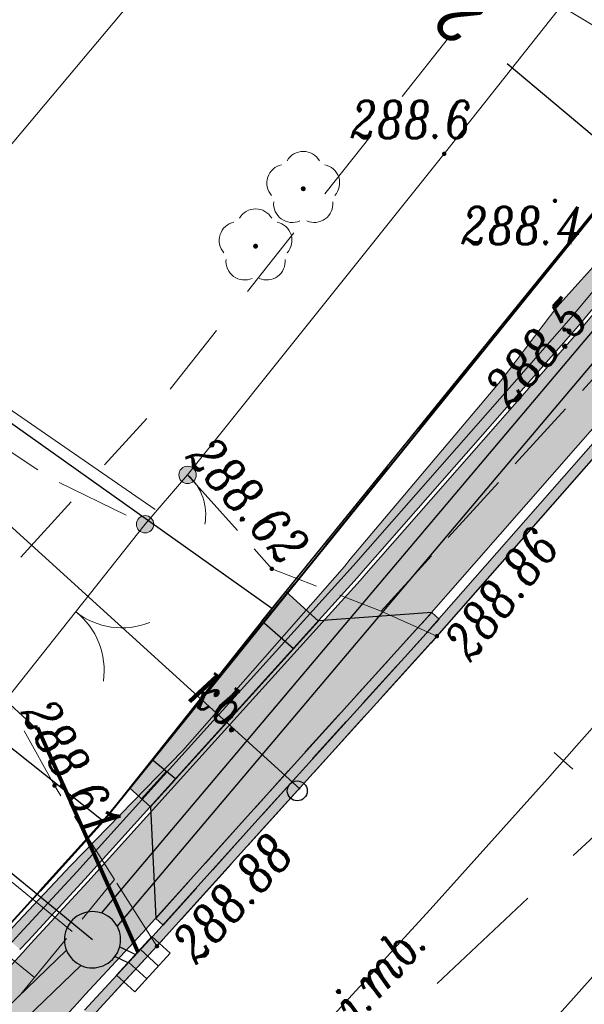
# Model space of a CAD drawing. Header units: metres. Extents: x -1 to 7476305, y 0 to 5497191.
# Tile 59 of 115: x 7475135 to 7475147, y 5496854 to 5496873. Entities that reach past the tile are written whole.
import ezdxf

# ---------------------------------------------------------------- set-up
doc = ezdxf.new("R2010")
doc.units = ezdxf.units.M
for name, pattern in [('420-500', [1.5, 1, -0.5]), ('EGBO02-500', [2.5, 1.5, -1]), ('HIDDEN', [0.375, 0.25, -0.125]), ('Krawedz', [0.75, 0.5, -0.25]), ('KTJZ01-500', [2, 1.5, -0.5])]:
    doc.linetypes.add(name, pattern=pattern)
for name, color, linetype, lineweight, true_color in [('BUBZ01_1', 7, 'Continuous', 5, 0x0a0909), ('EGBD03', 7, 'Continuous', 5, 0x0a0909), ('EGBO02', 7, 'Continuous', 5, 0x0a0909), ('KTJZ01', 7, 'Continuous', 5, 0x0a0909), ('KTKR01', 7, 'Continuous', 5, 0x0a0909), ('KTOK05_01', 7, 'Continuous', 5, 0x0a0909), ('OBOP02_01', 7, 'Continuous', 5, 0x0a0909), ('RTPW01', 7, 'Continuous', 5, 0x0a0909), ('RTPW02', 7, 'Continuous', 5, 0x0a0909), ('suepnn', 7, 'Continuous', 5, 0x0a0909), ('SUPK_01', 7, 'Continuous', 5, 0x0a0909), ('SZOPO_905', 7, 'Continuous', 5, 0x0a0909), ('SZOPO_905_P', 7, 'Continuous', 5, 0x0a0909)]:
    doc.layers.add(name, color=color, linetype=linetype, lineweight=lineweight, true_color=true_color)
for name, color, linetype in [('C-DROGI-KORYTARZE', 7, 'Continuous'), ('C-DROGI-PRZEKROJE', 7, 'Continuous'), ('C-DROGI-SYTUACJA', 7, 'Continuous'), ('C-DROGI-SYTUACJA-ETYKIETY', 7, 'Continuous'), ('C-SIECI-RURY', 150, 'Continuous'), ('C-SIECI-STRUKTURY', 150, 'Continuous'), ('C-SIECI-STRUKTURY-ETYKIETY', 154, 'Continuous'), ('D_ naprawakonstrukcji', 7, 'Continuous'), ('D_Granice pasa drogowego', 30, '420-500'), ('D_Grupa punktów', 7, 'Continuous'), ('D_Krawężnik zaniżony', 1, '420-500'), ('D_Linia charakterystyczna', 10, 'Continuous'), ('D_Zjazdy', 5, 'Continuous')]:
    doc.layers.add(name, color=color, linetype=linetype)
doc.layers.add('D_Pobocza zjazdu z kostki', color=7, linetype='Continuous', true_color=0xba9982)
doc.layers.add('D_Zjazdy za chodnikiem z kostki', color=7, linetype='Continuous', true_color=0xfb9dd4)
for name, color, linetype, lineweight in [('S-1_proj_obnizenia', 7, 'Krawedz', 30), ('S-1_proj_obrzeze', 11, 'Continuous', 30), ('S-5_opis_poprzeczka', 7, 'Continuous', 25)]:
    doc.layers.add(name, color=color, linetype=linetype, lineweight=lineweight)
doc.styles.add('! rom po 1.8mm', font='calibri.ttf', dxfattribs={"height": 0.9})
doc.styles.add('romans_pochyl', font='calibri.ttf', dxfattribs={"height": 0.75})
doc.styles.add('Style-ITALIC_1250', font='ITALIC_1250.shx')
doc.linetypes.add('KTOK05_01-500', pattern='A,3.75,[13,dgnlstyle-rozp_2015.shx,S=0.002778,R=0,X=0,Y=0],3.75', length=7.5)
doc.dimstyles.new('! 500', dxfattribs={"dimscale": 5, "dimtxt": 0.9, "dimasz": 0.18, "dimexe": 0.08, "dimexo": 0.04, "dimgap": 0.07, "dimtad": 1, "dimzin": 1, "dimtxsty": '! rom po 1.8mm', "dimcen": 0.09, "dimclrd": 256, "dimclre": 256, "dimclrt": 256, "dimazin": 1, "dimtfac": 1, "dimtix": 1, "dimtmove": 1, "dimatfit": 1, "dimfxl": 0.2, "dimlwd": -1, "dimlwe": -1, "dimarcsym": 0})

# ---------------------------------------------------------------- blocks, each defined once
blk = doc.blocks.new('A$C3d0535fb')
at = {"lineweight": 30, "true_color": 0xffffff, "transparency": 33554687}
h = blk.add_hatch(color=7, dxfattribs=at)
h.dxf.hatch_style = 1
h.paths.add_polyline_path([(7475138.205, 5496855.401), (7475138.354, 5496855.267), (7475141.369, 5496858.629), (7475143.901, 5496861.416), (7475143.753, 5496861.551), (7475141.22, 5496858.763)])
at = {"layer": 'D_Pobocza zjazdu z kostki', "lineweight": 30, "transparency": 33554687}
h = blk.add_hatch(color=256, dxfattribs=at)
h.dxf.hatch_style = 1
h.paths.add_polyline_path([(7475140.339, 5496861.378), (7475140.488, 5496861.247), (7475140.971, 5496860.821), (7475141.474, 5496861.378), (7475140.816, 5496861.973)])
h.paths.add_polyline_path([(7475138.134, 5496858.597), (7475137.68, 5496858.027), (7475138.102, 5496857.644), (7475138.612, 5496858.209)])
at = {"layer": 'D_Zjazdy', "lineweight": 30, "true_color": 0xed1f24, "transparency": 33554687}
h = blk.add_hatch(color=240, dxfattribs=at)
h.dxf.hatch_style = 1
h.paths.add_polyline_path([(7475143.743, 5496861.551), (7475141.474, 5496861.378), (7475138.102, 5496857.644), (7475138.205, 5496855.401)])
at = {"layer": 'D_Zjazdy za chodnikiem z kostki', "lineweight": 30, "transparency": 33554687}
h = blk.add_hatch(color=256, dxfattribs=at)
h.dxf.hatch_style = 1
h.paths.add_polyline_path([(7475140.971, 5496860.821), (7475140.339, 5496861.378), (7475138.134, 5496858.597), (7475138.612, 5496858.209)])
at = {"color": 7, "lineweight": 30, "true_color": 0xffffff, "elevation": 289.144, "flags": 128}
for points in [[(7475143.753, 5496861.551), (7475143.901, 5496861.416)], [(7475138.205, 5496855.401), (7475138.354, 5496855.267)]]:
    blk.add_lwpolyline(points, dxfattribs=at)
at = {"layer": 'D_Krawężnik zaniżony', "lineweight": 30, "elevation": 578.714, "flags": 128}
for points in [[(7475138.205, 5496855.401), (7475141.22, 5496858.763), (7475143.753, 5496861.551)], [(7475138.354, 5496855.267), (7475141.369, 5496858.629), (7475143.901, 5496861.416)]]:
    blk.add_lwpolyline(points, dxfattribs=at)
at = {"layer": 'D_Pobocza zjazdu z kostki', "lineweight": 30, "flags": 128}
for points, elevation in [([(7475140.339, 5496861.378), (7475140.816, 5496861.973), (7475141.474, 5496861.378), (7475140.971, 5496860.821)], 289.157), ([(7475138.135, 5496858.598), (7475137.68, 5496858.027), (7475138.102, 5496857.644), (7475138.59, 5496858.185)], 289.143), ([(7475138.423, 5496858.365), (7475137.919, 5496857.81)], 289.143)]:
    blk.add_lwpolyline(points, dxfattribs=dict(at, elevation=elevation))
at = {"layer": 'D_Zjazdy', "color": 18, "lineweight": 30, "true_color": 0x000000, "flags": 128}
for points, elevation in [([(7475143.753, 5496861.551), (7475141.476, 5496861.381), (7475140.971, 5496860.821), (7475140.339, 5496861.378), (7475138.134, 5496858.597), (7475138.612, 5496858.209), (7475138.102, 5496857.644), (7475138.205, 5496855.401)], 289.144), ([(7475138.612, 5496858.209), (7475140.971, 5496860.821)], 289.167)]:
    blk.add_lwpolyline(points, dxfattribs=dict(at, elevation=elevation))
blk = doc.blocks.new('905P')
at = {"layer": 'SZOPO_905_P', "color": 18, "linetype": 'Continuous', "lineweight": 13, "true_color": 0x0a0909}
blk.add_arc((1.05, 0), 1.05, 120, 180, dxfattribs=at)
blk = doc.blocks.new('905')
at = {"layer": 'SZOPO_905', "color": 18, "linetype": 'Continuous', "lineweight": 13, "true_color": 0x0a0909}
for centre, start, end in [((-1.5, 0), 0, 60), ((1.5, 0), 120, 180)]:
    blk.add_arc(centre, 1.5, start, end, dxfattribs=at)
blk = doc.blocks.new('RTPW02')
at = {"layer": 'RTPW02', "linetype": 'Continuous', "lineweight": 13, "true_color": 0x0a0909}
h = blk.add_hatch(color=18, dxfattribs=at)
edge = h.paths.add_edge_path()
edge.add_arc((0, 0), 0.045, 0, 360)
blk = doc.blocks.new('RTPW01')
at = {"layer": 'RTPW01', "linetype": 'Continuous', "lineweight": 13, "true_color": 0x0a0909}
h = blk.add_hatch(color=18, dxfattribs=at)
edge = h.paths.add_edge_path()
edge.add_arc((0, 0), 0.045, 0, 360)
blk = doc.blocks.new('MDCP_klauzula')
at = {"layer": 'KTOK05_01', "linetype": 'Continuous', "lineweight": 18}
h = blk.add_hatch(color=252, dxfattribs=at)
edge = h.paths.add_edge_path()
edge.add_arc((7475138.844, 5496864.315), 0.175, 0, 360)
h = blk.add_hatch(color=252, dxfattribs=at)
edge = h.paths.add_edge_path()
edge.add_arc((7475137.991, 5496863.323), 0.175, 0, 360)
h = blk.add_hatch(color=252, dxfattribs=at)
edge = h.paths.add_edge_path()
edge.add_arc((7475137.991, 5496863.323), 0.175, 0, 360)
at = {"layer": 'OBOP02_01', "linetype": 'Continuous', "lineweight": 13}
h = blk.add_hatch(color=252, dxfattribs=at)
edge = h.paths.add_edge_path()
edge.add_arc((7475141.169, 5496870.063), 0.05, 0, 360)
h = blk.add_hatch(color=252, dxfattribs=at)
edge = h.paths.add_edge_path()
edge.add_arc((7475140.211, 5496868.909), 0.05, 0, 360)
at = {"layer": 'BUBZ01_1', "color": 252, "linetype": 'Continuous', "lineweight": 18}
for p, q in [((7475134.77, 5496856.578), (7475136.526, 5496855.143)), ((7475134.845, 5496854.97), (7475135.768, 5496854.215))]:
    blk.add_line(p, q, dxfattribs=at)
at = {"layer": 'EGBD03', "color": 96, "linetype": 'Continuous', "lineweight": 30, "flags": 128}
for points in [[(7475161.354, 5496887.311), (7475140.54, 5496861.631), (7475114.025, 5496880.463)], [(7475140.54, 5496861.631), (7475137.148, 5496857.357), (7475111.072, 5496878.095)], [(7475137.148, 5496857.357), (7475126.377, 5496845.473), (7475108.201, 5496829.327), (7475077.978, 5496850.544)]]:
    blk.add_lwpolyline(points, dxfattribs=at)
at = {"layer": 'EGBO02', "color": 252, "linetype": 'EGBO02-500', "lineweight": 18, "flags": 128}
for points in [[(7475297.538, 5497103.825), (7475279.855, 5497088.323), (7475266.998, 5497076.027), (7475254.649, 5497064.001), (7475244.334, 5497052.497), (7475235.016, 5497036.119), (7475229.48, 5497025.04), (7475224.511, 5497014.388), (7475213.924, 5496993.12), (7475205.301, 5496976.039), (7475191.153, 5496949.431), (7475170.683, 5496910.712), (7475164.472, 5496899.278), (7475155.778, 5496887.844), (7475138.024, 5496865.445)], [(7474912.596, 5496658.952), (7474940.276, 5496686.459), (7474968.571, 5496715.765), (7474999.422, 5496746.255), (7475028.237, 5496772.674), (7475043.438, 5496787.327), (7475072.159, 5496810.289), (7475094.114, 5496826.623), (7475118.388, 5496845.324), (7475126.952, 5496853.278), (7475138.024, 5496865.445)]]:
    blk.add_lwpolyline(points, dxfattribs=at)
at = {"layer": 'KTJZ01', "color": 252, "linetype": 'KTJZ01-500', "lineweight": 18}
for p, q in [((7475142.736, 5496861.578), (7475143.855, 5496861.074)), ((7475138.23, 5496854.845), (7475137.379, 5496856.186))]:
    blk.add_line(p, q, dxfattribs=at)
at = {"layer": 'KTJZ01', "color": 252, "linetype": 'KTJZ01-500', "lineweight": 18, "flags": 128}
for points in [[(7474940.948, 5496678.227), (7474942.744, 5496679.768), (7474947.468, 5496684.472), (7474951.738, 5496688.783), (7474958.027, 5496695.193), (7474962.097, 5496699.235), (7474965.673, 5496702.794), (7474969.754, 5496707.034), (7474981.843, 5496719.552), (7474986.871, 5496724.456), (7474990.284, 5496728.016), (7474993.046, 5496730.57), (7474995.803, 5496733.399), (7474999.755, 5496737.308), (7475005.043, 5496742.399), (7475009.082, 5496746.263), (7475016.386, 5496752.922), (7475018.661, 5496754.834), (7475020.089, 5496756.127), (7475022.831, 5496758.571), (7475025.815, 5496761.182), (7475031.927, 5496766.616), (7475037.923, 5496771.877), (7475045.276, 5496778.075), (7475048.776, 5496780.871), (7475053.275, 5496784.409), (7475057.865, 5496787.982), (7475065.68, 5496793.821), (7475071.675, 5496798.251), (7475080.197, 5496804.617), (7475085.951, 5496808.863), (7475092.068, 5496813.415), (7475094.463, 5496815.318), (7475099.029, 5496818.877), (7475104.515, 5496823.229), (7475105.014, 5496823.868), (7475110.261, 5496828.106), (7475116.671, 5496833.487), (7475121.299, 5496837.758), (7475127.388, 5496843.57), (7475133.626, 5496849.85), (7475138.23, 5496854.845), (7475143.855, 5496861.074), (7475148.205, 5496866.026), (7475154.747, 5496873.863), (7475160.368, 5496880.935), (7475164.02, 5496885.897), (7475167.465, 5496890.774), (7475169.395, 5496893.556), (7475177.645, 5496905.781), (7475183.716, 5496915.79), (7475187.356, 5496922.37), (7475191.312, 5496929.431), (7475194.505, 5496935.684), (7475198.366, 5496943.242), (7475201.584, 5496949.716), (7475204.91, 5496956.567), (7475209.898, 5496967.043), (7475214.268, 5496976.102), (7475219.085, 5496986.161), (7475221.068, 5496990.37), (7475223.563, 5496995.716), (7475227.167, 5497003.081), (7475229.52, 5497008.043), (7475233.202, 5497015.17), (7475236.644, 5497022.005), (7475242.538, 5497033.041), (7475245.538, 5497037.898), (7475247.914, 5497042.007), (7475248.707, 5497043.191), (7475252.159, 5497048.588), (7475253.518, 5497050.557), (7475256.496, 5497054.779), (7475262.407, 5497062.145), (7475264.477, 5497064.71), (7475272.511, 5497072.714), (7475276.959, 5497077.087), (7475283.019, 5497082.422), (7475288.616, 5497087.275), (7475294.096, 5497092.097)], [(7475112.933, 5496879.64), (7475136.073, 5496864.258), (7475137.991, 5496863.323)], [(7475142.736, 5496861.578), (7475147.383, 5496866.675), (7475153.895, 5496875.015)], [(7475138.844, 5496864.315), (7475140.537, 5496862.428), (7475142.736, 5496861.578)], [(7475137.379, 5496856.186), (7475136.171, 5496858.072), (7475135.208, 5496859.808)], [(7475109.572, 5496828.894), (7475115.718, 5496834.272), (7475120.762, 5496838.653), (7475126.415, 5496844.26), (7475132.972, 5496850.795), (7475137.379, 5496856.186)]]:
    blk.add_lwpolyline(points, dxfattribs=at)
at = {"layer": 'KTKR01', "color": 252, "linetype": 'Continuous', "lineweight": 18, "flags": 128}
blk.add_lwpolyline([(7475101.86, 5496811.91), (7475106.85, 5496815.81), (7475111.5, 5496819.66), (7475114.76, 5496822.5), (7475119.79, 5496827.02), (7475122.76, 5496829.69), (7475126.43, 5496833.14), (7475131.48, 5496838.01), (7475137.18, 5496843.68), (7475137.89, 5496844.4), (7475141.35, 5496848.02), (7475142.03, 5496848.8), (7475144.07, 5496850.97), (7475147.78, 5496855.12), (7475153.39, 5496861.5), (7475159.21, 5496868.39), (7475159.46, 5496868.65), (7475160, 5496869.1), (7475160.7, 5496869.53), (7475161.53, 5496869.84), (7475162.6, 5496870.07), (7475163.7, 5496870.11)], dxfattribs=at)
at = {"layer": 'KTOK05_01', "color": 252, "linetype": 'KTOK05_01-500', "lineweight": 18}
blk.add_line((7475138.195, 5496863.616), (7475119.345, 5496876.631), dxfattribs=at)
at = {"layer": 'KTOK05_01', "color": 252, "linetype": 'Continuous', "lineweight": 18}
for p, q in [((7475137.991, 5496863.323), (7475138.844, 5496864.315)), ((7475135.208, 5496859.808), (7475137.991, 5496863.323))]:
    blk.add_line(p, q, dxfattribs=at)
at = {"layer": 'KTOK05_01', "color": 252, "linetype": 'KTOK05_01-500', "lineweight": 18, "flags": 128}
blk.add_lwpolyline([(7475149.77, 5496878.05), (7475144.003, 5496870.766), (7475138.844, 5496864.315)], dxfattribs=at)
at = {"layer": 'KTOK05_01', "color": 252, "linetype": 'Continuous', "lineweight": 18}
for centre in [(7475138.844, 5496864.315), (7475137.991, 5496863.323), (7475137.991, 5496863.323)]:
    blk.add_circle(centre, 0.175, dxfattribs=at)
at = {"layer": 'OBOP02_01', "color": 252, "linetype": 'Continuous', "lineweight": 13}
for centre, start, end in [((7475141.169, 5496870.438), 30.1471, 149.8529), ((7475140.813, 5496870.179), 102.1471, 221.8529), ((7475141.526, 5496870.179), 318.1471, 77.8529), ((7475140.949, 5496869.76), 174.1472, 293.8529), ((7475141.39, 5496869.76), 246.1471, 5.8529), ((7475140.211, 5496869.284), 30.1471, 149.8529), ((7475139.855, 5496869.025), 102.1471, 221.8529), ((7475140.568, 5496869.025), 318.1471, 77.8529), ((7475139.991, 5496868.605), 174.1472, 293.8529), ((7475140.432, 5496868.605), 246.1471, 5.8529)]:
    blk.add_arc(centre, 0.375, start, end, dxfattribs=at)
at = {"layer": 'suepnn', "color": 1, "linetype": 'Continuous', "lineweight": 13, "true_color": 0xfa0000, "flags": 128}
blk.add_lwpolyline([(7475150.132, 5496888.614), (7475120.569, 5496853.412), (7475104.149, 5496834.137), (7475077.663, 5496851.293)], dxfattribs=at)
at = {"layer": 'SUPK_01', "color": 36, "linetype": 'Continuous', "lineweight": 13, "true_color": 0x803300}
blk.add_line((7475163.215, 5496863.531), (7475141.925, 5496876.409), dxfattribs=at)
at = {"layer": 'RTPW01', "color": 252, "linetype": 'Continuous', "lineweight": 18}
for p in [(7475144.003, 5496870.766), (7475146.228, 5496869.82), (7475146.418, 5496867.234)]:
    blk.add_blockref('RTPW01', p, dxfattribs=at)
at = {"layer": 'RTPW02', "color": 252, "linetype": 'Continuous', "lineweight": 18}
for p in [(7475140.537, 5496862.428), (7475143.855, 5496861.074), (7475143.855, 5496861.074), (7475136.171, 5496858.072), (7475138.23, 5496854.845)]:
    blk.add_blockref('RTPW02', p, dxfattribs=at)
at = {"layer": 'SZOPO_905', "color": 252, "linetype": 'Continuous', "lineweight": 18, "rotation": 231.6295921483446}
blk.add_blockref('905', (7475136.599, 5496861.566), dxfattribs=at)
at = {"layer": 'SZOPO_905_P', "color": 252, "linetype": 'Continuous', "lineweight": 18, "rotation": 229.3084534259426}
blk.add_blockref('905P', (7475138.844, 5496864.315), dxfattribs=at)
at = {"layer": 'KTJZ01', "color": 252, "linetype": 'Continuous', "lineweight": 18, "style": 'Style-ITALIC_1250', "width": 0.8}
blk.add_text('kb.', height=0.75, rotation=324.0494, dxfattribs=at).set_placement((7475138.835, 5496859.802))
at = {"layer": 'KTKR01', "color": 252, "linetype": 'Continuous', "lineweight": 18, "style": 'Style-ITALIC_1250', "width": 0.8}
blk.add_text('j.mb.', height=0.75, rotation=48.2041, dxfattribs=at).set_placement((7475142.238, 5496853.271))
at = {"layer": 'RTPW01', "color": 252, "linetype": 'Continuous', "lineweight": 18, "style": 'Style-ITALIC_1250', "width": 0.8}
for s, p in [('288.6', (7475142.118, 5496871.082)), ('288.4', (7475144.342, 5496868.948))]:
    blk.add_text(s, height=0.75, dxfattribs=at).set_placement(p)
blk.add_text('288.5', height=0.75, rotation=47.5876, dxfattribs=at).set_placement((7475145.304, 5496865.623))
at = {"layer": 'RTPW02', "color": 252, "linetype": 'Continuous', "lineweight": 18, "style": 'Style-ITALIC_1250', "width": 0.8}
for s, rotation, p in [('288.62', 311.8982, (7475138.788, 5496864.667)), ('288.86', 52.0167, (7475144.529, 5496860.531)), ('288.61', 299.0182, (7475135.479, 5496859.548)), ('288.88', 47.9169, (7475139.022, 5496854.458))]:
    blk.add_text(s, height=0.75, rotation=rotation, dxfattribs=at).set_placement(p)
blk = doc.blocks.new('okrag')
at = {"color": 0}
blk.add_circle((0, 0), 0.5, dxfattribs=at)
blk = doc.blocks.new('*U227', base_point=(7475141.049, 5496857.967))
at = {"lineweight": -2, "xscale": 0.4, "yscale": 0.4, "zscale": 0.4}
blk.add_blockref('okrag', (7475141.049, 5496857.967), dxfattribs=at)
blk = doc.blocks.new('AeccTickLine')
at = {"color": 0, "linetype": 'ByBlock', "lineweight": -2}
blk.add_line((0, 1), (0, -1), dxfattribs=at)
blk = doc.blocks.new('kratka')
at = {"color": 0}
for p, q in [((-0.35, 0.5), (-0.35, -0.5)), ((0.35, -0.5), (0.35, 0.5))]:
    blk.add_line(p, q, dxfattribs=at)
blk.add_lwpolyline([(-1.05, -0.5), (1.05, -0.5), (1.05, 0.5), (-1.05, 0.5)], close=True, dxfattribs=at)

msp = doc.modelspace()

# ---------------------------------------------------------------- linework, layer by layer
at = {"layer": 'D_ naprawakonstrukcji', "color": 18, "lineweight": 30, "true_color": 0x000000, "flags": 128}
msp.add_lwpolyline([(7475207.108, 5496966.534), (7475200.594, 5496952.761), (7475195.041, 5496942.357), (7475186.706, 5496926.741), (7475181.863, 5496917.665), (7475180.812, 5496915.697), (7475174.258, 5496906.159), (7475161.354, 5496887.311), (7475156.287, 5496881.059), (7475137.148, 5496857.357), (7475129.378, 5496848.794), (7475126.377, 5496845.473), (7475122.357, 5496841.906), (7475113.346, 5496833.897), (7475108.201, 5496829.327), (7475103.572, 5496825.562), (7475101.251, 5496823.675), (7475097.151, 5496820.343), (7475092.412, 5496817.061), (7475083.189, 5496810.712)], dxfattribs=at)
at = {"layer": 'D_Granice pasa drogowego', "lineweight": 50, "ltscale": 2, "flags": 128}
msp.add_lwpolyline([(7474871.194, 5496602.021), (7474875.844, 5496605.985), (7474886.51, 5496614.328), (7474893.187, 5496619.551), (7474906.364, 5496629.859), (7474908.002, 5496630.38), (7474914.804, 5496638.74), (7474928.905, 5496651.777), (7474946.406, 5496669.552), (7474957.321, 5496680.639), (7474994.148, 5496718.045), (7475014.642, 5496738.841), (7475028.014, 5496750.844), (7475033.755, 5496755.998), (7475037.841, 5496759.479), (7475046.672, 5496767.002), (7475050.423, 5496770.198), (7475056.626, 5496775.2), (7475065.197, 5496781.478), (7475069.506, 5496784.668), (7475083.953, 5496795.64), (7475091.313, 5496801.229), (7475097.69, 5496806.073), (7475103.398, 5496810.407), (7475110.576, 5496816.081), (7475114.68, 5496819.326), (7475120.064, 5496824.042), (7475130.991, 5496833.37), (7475144.36, 5496846.35), (7475159.914, 5496864.742), (7475165.321, 5496871.433), (7475168.549, 5496875.377), (7475175.09, 5496884.328), (7475189.457, 5496903.989), (7475193.179, 5496911.075), (7475198.108, 5496920.456), (7475202.904, 5496929.586), (7475209.984, 5496944.676), (7475224.229, 5496974.661), (7475228.871, 5496985.456), (7475234.774, 5496999.181), (7475235.211, 5497000), (7475244.883, 5497018.143), (7475247.158, 5497021.622), (7475253.509, 5497032.362), (7475263.655, 5497046.357), (7475275.03, 5497059.7), (7475278.404, 5497063.267), (7475280.249, 5497065.127), (7475283.737, 5497068.192), (7475289.77, 5497074.68), (7475292.049, 5497076.649), (7475298.288, 5497082.039), (7475318.081, 5497097.784), (7475318.6, 5497101.12), (7475308.342, 5497109.277), (7475299.764, 5497105.915), (7475300.031, 5497102.685), (7475290.434, 5497094.878), (7475285.765, 5497091.08), (7475277.631, 5497083.259), (7475263.588, 5497069.572), (7475259.571, 5497065.54), (7475255.16, 5497060.7), (7475248.447, 5497051.193), (7475241.071, 5497040.575), (7475236.851, 5497034.5), (7475232.87, 5497026.192), (7475228.603, 5497017.286), (7475222.129, 5497003.773), (7475221.6, 5497002.67), (7475223.058, 5497002.07), (7475222.491, 5496999.056), (7475222.104, 5496998.239), (7475217.488, 5496988.479), (7475214.662, 5496982.503), (7475211.997, 5496976.871), (7475210.402, 5496973.497), (7475207.108, 5496966.534), (7475200.594, 5496952.761), (7475195.041, 5496942.357), (7475186.706, 5496926.741), (7475181.863, 5496917.665), (7475180.812, 5496915.697), (7475174.258, 5496906.159), (7475161.354, 5496887.311), (7475156.287, 5496881.059), (7475137.148, 5496857.357), (7475129.378, 5496848.794), (7475126.377, 5496845.473), (7475122.357, 5496841.906), (7475113.346, 5496833.897), (7475108.201, 5496829.327), (7475103.572, 5496825.562), (7475101.251, 5496823.675), (7475097.151, 5496820.343), (7475092.412, 5496817.061), (7475083.189, 5496810.712), (7475063.35, 5496796.429), (7475055.25, 5496790.597), (7475035.25, 5496773.04), (7475032.26, 5496770.67), (7475010.572, 5496750.962), (7475002.025, 5496743.149), (7474993.311, 5496735.182), (7474991.33, 5496733.29), (7474987.11, 5496729.262), (7474981.728, 5496724.125), (7474978.688, 5496721.224), (7474975.041, 5496717.744), (7474967.615, 5496710.352), (7474955.357, 5496698.026), (7474948.808, 5496691.442), (7474943.173, 5496685.776), (7474941.426, 5496684.019), (7474940.056, 5496682.642), (7474939.655, 5496682.287), (7474931.483, 5496675.053), (7474923.147, 5496667.674), (7474919.881, 5496664.783), (7474908.976, 5496655.13), (7474905.9, 5496652.407), (7474901.86, 5496653.48)], dxfattribs=at)

# ---------------------------------------------------------------- block references
msp.add_blockref('A$C3d0535fb', (0, 0))

# ---------------------------------------------------------------- next in the draw order: block references
at = {"layer": 'RTPW01', "color": 18, "lineweight": 30, "true_color": 0x000000}
msp.add_blockref('MDCP_klauzula', (0, 0), dxfattribs=at)

# ---------------------------------------------------------------- next in the draw order: hatches: boundary and pattern name
at = {"layer": 'C-DROGI-KORYTARZE', "linetype": 'Continuous', "lineweight": -3, "true_color": 0xfeeab9}
for points in [[(7475195.716, 5496938.934), (7475194.148, 5496935.864), (7475191.168, 5496930.028), (7475190.955, 5496929.611), (7475190.553, 5496928.893), (7475188.968, 5496926.065), (7475188.723, 5496925.629), (7475187.008, 5496922.567), (7475186.404, 5496921.476), (7475184.011, 5496917.149), (7475183.372, 5496915.994), (7475181.492, 5496912.895), (7475178.928, 5496908.667), (7475177.308, 5496905.996), (7475176.288, 5496904.486), (7475173.522, 5496900.387), (7475170.756, 5496896.288), (7475169.067, 5496893.785), (7475167.97, 5496892.204), (7475167.139, 5496891.006), (7475165.127, 5496888.157), (7475163.698, 5496886.134), (7475162.234, 5496884.146), (7475160.05, 5496881.178), (7475159.265, 5496880.19), (7475158.235, 5496878.894), (7475156.187, 5496876.318), (7475154.435, 5496874.114), (7475153.07, 5496872.478), (7475149.901, 5496868.682), (7475147.901, 5496866.286), (7475146.697, 5496864.915), (7475143.556, 5496861.339), (7475143.433, 5496861.2), (7475140.117, 5496857.532), (7475137.937, 5496855.117), (7475136.79, 5496853.873), (7475136.627, 5496853.696), (7475135.534, 5496854.723), (7475135.696, 5496854.899), (7475136.838, 5496856.138), (7475139.009, 5496858.543), (7475142.311, 5496862.195), (7475142.433, 5496862.334), (7475145.561, 5496865.895), (7475146.76, 5496867.259), (7475148.752, 5496869.646), (7475151.907, 5496873.426), (7475153.267, 5496875.055), (7475155.011, 5496877.249), (7475157.05, 5496879.814), (7475158.076, 5496881.105), (7475158.858, 5496882.089), (7475161.033, 5496885.044), (7475162.491, 5496887.024), (7475163.914, 5496889.039), (7475165.917, 5496891.876), (7475166.744, 5496893.068), (7475167.837, 5496894.643), (7475169.519, 5496897.136), (7475172.273, 5496901.217), (7475175.028, 5496905.298), (7475176.043, 5496906.803), (7475177.656, 5496909.462), (7475180.209, 5496913.672), (7475182.081, 5496916.758), (7475182.718, 5496917.909), (7475185.101, 5496922.218), (7475185.701, 5496923.304), (7475187.41, 5496926.353), (7475187.654, 5496926.789), (7475189.212, 5496929.566), (7475189.614, 5496930.284), (7475189.827, 5496930.701), (7475192.807, 5496936.537), (7475194.376, 5496939.607), (7475195.716, 5496938.934)], [(7475136.627, 5496853.696), (7475133.442, 5496850.232), (7475133.338, 5496850.128), (7475129.956, 5496846.723), (7475127.107, 5496843.855), (7475126.453, 5496843.231), (7475122.876, 5496839.816), (7475121.025, 5496838.049), (7475120.609, 5496837.666), (7475116.397, 5496833.779), (7475116.03, 5496833.47), (7475115.715, 5496833.206), (7475114.751, 5496834.356), (7475115.004, 5496834.565), (7475115.371, 5496834.873), (7475119.583, 5496838.76), (7475119.997, 5496839.142), (7475121.84, 5496840.901), (7475125.403, 5496844.302), (7475126.054, 5496844.923), (7475128.891, 5496847.779), (7475132.259, 5496851.169), (7475132.362, 5496851.273), (7475135.534, 5496854.723), (7475136.627, 5496853.696)]]:
    msp.add_hatch(color=254, dxfattribs=at).paths.add_polyline_path(points, flags=0)
at = {"layer": 'C-DROGI-PRZEKROJE', "linetype": 'Continuous', "lineweight": 15}
h = msp.add_hatch(dxfattribs=at)
h.set_pattern_fill('AR-HBONE', color=12, scale=0.002, style=0)
h.set_pattern_definition([(45, (7475194.313, 5496939.6384), (0, 0.2873682), [0.6096, -0.2032]), (135, (7475194.45667, 5496939.7821), (3e-17, 0.2873682), [0.6096, -0.2032])])
h.paths.add_polyline_path([(7475194.313, 5496939.638), (7475192.745, 5496936.568), (7475189.765, 5496930.732), (7475189.552, 5496930.315), (7475189.15, 5496929.598), (7475187.593, 5496926.823), (7475187.349, 5496926.387), (7475185.64, 5496923.338), (7475185.04, 5496922.252), (7475182.657, 5496917.945), (7475182.021, 5496916.794), (7475180.15, 5496913.709), (7475177.597, 5496909.5), (7475175.984, 5496906.84), (7475174.969, 5496905.336), (7475172.215, 5496901.256), (7475169.461, 5496897.176), (7475167.779, 5496894.683), (7475166.687, 5496893.109), (7475165.86, 5496891.916), (7475163.857, 5496889.08), (7475162.434, 5496887.066), (7475160.977, 5496885.086), (7475158.803, 5496882.131), (7475158.021, 5496881.148), (7475156.995, 5496879.857), (7475154.957, 5496877.293), (7475153.213, 5496875.098), (7475151.853, 5496873.47), (7475148.698, 5496869.691), (7475146.707, 5496867.305), (7475145.508, 5496865.941), (7475142.38, 5496862.38), (7475142.259, 5496862.242), (7475138.957, 5496858.59), (7475136.787, 5496856.186), (7475135.645, 5496854.947), (7475135.483, 5496854.771), (7475135.177, 5496855.057), (7475135.34, 5496855.233), (7475136.489, 5496856.462), (7475138.748, 5496858.78), (7475141.995, 5496862.475), (7475142.11, 5496862.62), (7475145.166, 5496866.235), (7475146.265, 5496867.682), (7475148.344, 5496869.987), (7475151.526, 5496873.737), (7475152.936, 5496875.321), (7475154.728, 5496877.474), (7475156.764, 5496880.037), (7475157.804, 5496881.315), (7475158.575, 5496882.305), (7475160.788, 5496885.227), (7475162.034, 5496887.361), (7475163.525, 5496889.321), (7475165.602, 5496892.099), (7475166.377, 5496893.327), (7475167.543, 5496894.847), (7475169.196, 5496897.357), (7475171.96, 5496901.425), (7475174.71, 5496905.503), (7475175.737, 5496906.997), (7475177.265, 5496909.707), (7475179.731, 5496913.963), (7475181.956, 5496916.833), (7475182.491, 5496918.042), (7475184.705, 5496922.443), (7475185.266, 5496923.549), (7475187.012, 5496926.572), (7475187.246, 5496927.014), (7475188.704, 5496929.821), (7475189.053, 5496930.566), (7475189.227, 5496931.003), (7475192.405, 5496936.739), (7475193.964, 5496939.814), (7475194.313, 5496939.638)], flags=0)
at = {"layer": 'C-DROGI-PRZEKROJE', "linetype": 'Continuous', "lineweight": -3}
msp.add_hatch(color=5, dxfattribs=at).paths.add_polyline_path([(7475196.073, 5496938.754), (7475194.505, 5496935.684), (7475191.525, 5496929.848), (7475191.312, 5496929.431), (7475190.91, 5496928.713), (7475189.318, 5496925.872), (7475189.074, 5496925.436), (7475187.356, 5496922.37), (7475186.752, 5496921.278), (7475184.356, 5496916.947), (7475183.716, 5496915.79), (7475181.834, 5496912.688), (7475179.267, 5496908.455), (7475177.645, 5496905.781), (7475176.624, 5496904.269), (7475173.855, 5496900.165), (7475171.086, 5496896.062), (7475169.395, 5496893.556), (7475168.297, 5496891.973), (7475167.465, 5496890.774), (7475165.451, 5496887.922), (7475164.02, 5496885.897), (7475162.555, 5496883.906), (7475160.368, 5496880.935), (7475159.582, 5496879.946), (7475158.551, 5496878.648), (7475156.501, 5496876.07), (7475154.747, 5496873.863), (7475153.38, 5496872.226), (7475150.207, 5496868.425), (7475148.205, 5496866.026), (7475147, 5496864.654), (7475143.855, 5496861.074), (7475143.733, 5496860.935), (7475140.413, 5496857.262), (7475138.23, 5496854.845), (7475137.082, 5496853.6), (7475136.919, 5496853.422), (7475136.773, 5496853.559), (7475136.936, 5496853.737), (7475138.083, 5496854.981), (7475140.265, 5496857.397), (7475143.583, 5496861.068), (7475143.705, 5496861.207), (7475146.848, 5496864.785), (7475148.053, 5496866.156), (7475150.054, 5496868.554), (7475153.225, 5496872.352), (7475154.591, 5496873.989), (7475156.344, 5496876.194), (7475158.392, 5496878.771), (7475159.423, 5496880.068), (7475160.209, 5496881.057), (7475162.394, 5496884.026), (7475163.859, 5496886.016), (7475165.289, 5496888.04), (7475167.302, 5496890.89), (7475168.133, 5496892.089), (7475169.231, 5496893.671), (7475170.921, 5496896.176), (7475173.688, 5496900.276), (7475176.456, 5496904.377), (7475177.476, 5496905.889), (7475179.097, 5496908.561), (7475181.663, 5496912.791), (7475183.544, 5496915.892), (7475184.183, 5496917.048), (7475186.578, 5496921.377), (7475187.181, 5496922.468), (7475188.898, 5496925.533), (7475189.143, 5496925.969), (7475190.731, 5496928.803), (7475191.133, 5496929.521), (7475191.346, 5496929.938), (7475194.326, 5496935.774), (7475195.894, 5496938.844), (7475196.073, 5496938.754)], flags=0)

# ---------------------------------------------------------------- next in the draw order: linework, layer by layer
at = {"layer": 'C-DROGI-PRZEKROJE', "color": 10, "linetype": 'Continuous', "lineweight": 15, "ltscale": 0.3}
for points in [[(7475171.96, 5496901.425, 288.575), (7475169.196, 5496897.357, 288.581), (7475167.543, 5496894.847, 288.679), (7475166.377, 5496893.327, 288.596), (7475165.602, 5496892.099, 288.667), (7475163.525, 5496889.321, 288.568), (7475162.034, 5496887.361, 288.501), (7475160.788, 5496885.227, 288.726), (7475158.575, 5496882.305, 288.722), (7475157.804, 5496881.315, 288.681), (7475156.764, 5496880.037, 288.676), (7475154.728, 5496877.474, 288.704), (7475152.936, 5496875.321, 288.663), (7475151.526, 5496873.737, 288.526), (7475148.344, 5496869.987, 288.56), (7475146.265, 5496867.682, 288.473), (7475145.166, 5496866.235, 288.483), (7475142.11, 5496862.62, 288.654), (7475141.995, 5496862.475, 288.662), (7475138.748, 5496858.78, 288.708), (7475136.489, 5496856.462, 288.633), (7475135.34, 5496855.233, 288.631), (7475135.177, 5496855.057, 288.632)], [(7475172.273, 5496901.217, 288.87), (7475169.519, 5496897.136, 288.893), (7475167.837, 5496894.643, 288.956), (7475166.744, 5496893.068, 288.966), (7475165.917, 5496891.876, 288.973), (7475163.914, 5496889.039, 288.968), (7475162.491, 5496887.024, 288.988), (7475161.033, 5496885.044, 288.952), (7475158.858, 5496882.089, 288.998), (7475158.076, 5496881.105, 288.945), (7475157.05, 5496879.814, 288.959), (7475155.011, 5496877.249, 288.986), (7475153.267, 5496875.055, 289.008), (7475151.907, 5496873.426, 288.938), (7475148.752, 5496869.646, 289.011), (7475146.76, 5496867.259, 289.043), (7475145.561, 5496865.895, 288.924), (7475142.433, 5496862.334, 289.005), (7475142.311, 5496862.195, 289.004), (7475139.009, 5496858.543, 288.981), (7475136.838, 5496856.138, 289.029), (7475135.696, 5496854.899, 289.039), (7475135.534, 5496854.723, 289.041)], [(7475173.522, 5496900.387, 288.84), (7475170.756, 5496896.288, 288.863), (7475169.067, 5496893.785, 288.926), (7475167.97, 5496892.204, 288.936), (7475167.139, 5496891.006, 288.943), (7475165.127, 5496888.157, 288.938), (7475163.698, 5496886.134, 288.958), (7475162.234, 5496884.146, 288.922), (7475160.05, 5496881.178, 288.968), (7475159.265, 5496880.19, 288.915), (7475158.235, 5496878.894, 288.929), (7475156.187, 5496876.318, 288.956), (7475154.435, 5496874.114, 288.978), (7475153.07, 5496872.478, 288.908), (7475149.901, 5496868.682, 288.981), (7475147.901, 5496866.286, 289.013), (7475146.697, 5496864.915, 288.894), (7475143.556, 5496861.339, 288.975), (7475143.433, 5496861.2, 288.974), (7475140.117, 5496857.532, 288.951), (7475137.937, 5496855.117, 288.999), (7475136.79, 5496853.873, 289.009), (7475136.627, 5496853.696, 289.011)], [(7475173.689, 5496900.276, 288.7), (7475170.921, 5496896.175, 288.723), (7475169.231, 5496893.67, 288.786), (7475168.133, 5496892.088, 288.796), (7475167.302, 5496890.89, 288.803), (7475165.289, 5496888.04, 288.798), (7475163.859, 5496886.016, 288.818), (7475162.395, 5496884.026, 288.782), (7475160.209, 5496881.056, 288.828), (7475159.423, 5496880.068, 288.775), (7475158.393, 5496878.771, 288.789), (7475156.344, 5496876.194, 288.816), (7475154.591, 5496873.988, 288.838), (7475153.225, 5496872.352, 288.768), (7475150.054, 5496868.553, 288.841), (7475148.053, 5496866.156, 288.873), (7475146.848, 5496864.785, 288.754), (7475143.705, 5496861.207, 288.835), (7475143.583, 5496861.067, 288.834), (7475140.265, 5496857.397, 288.811), (7475138.083, 5496854.981, 288.859), (7475136.936, 5496853.736, 288.869), (7475136.773, 5496853.559, 288.871)], [(7475173.855, 5496900.165, 288.72), (7475171.086, 5496896.062, 288.743), (7475169.395, 5496893.556, 288.806), (7475168.297, 5496891.973, 288.816), (7475167.465, 5496890.774, 288.823), (7475165.451, 5496887.922, 288.818), (7475164.02, 5496885.897, 288.838), (7475162.555, 5496883.906, 288.802), (7475160.368, 5496880.935, 288.848), (7475159.582, 5496879.946, 288.795), (7475158.551, 5496878.648, 288.809), (7475156.501, 5496876.07, 288.836), (7475154.747, 5496873.863, 288.858), (7475153.38, 5496872.226, 288.788), (7475150.207, 5496868.425, 288.861), (7475148.205, 5496866.026, 288.893), (7475147, 5496864.654, 288.774), (7475143.855, 5496861.074, 288.855), (7475143.733, 5496860.935, 288.854), (7475140.413, 5496857.262, 288.831), (7475138.23, 5496854.845, 288.879), (7475137.082, 5496853.6, 288.889), (7475136.919, 5496853.422, 288.891)], [(7475169.294, 5496897.33, 288.863), (7475167.61, 5496894.834, 288.926), (7475166.519, 5496893.262, 288.936), (7475165.692, 5496892.07, 288.943), (7475163.683, 5496889.226, 288.938), (7475162.264, 5496887.216, 288.958), (7475160.81, 5496885.24, 288.922), (7475158.644, 5496882.298, 288.968), (7475157.879, 5496881.335, 288.915), (7475156.848, 5496880.039, 288.929), (7475154.8, 5496877.461, 288.956), (7475153.06, 5496875.273, 288.978), (7475151.708, 5496873.653, 288.908), (7475148.537, 5496869.854, 288.981), (7475146.55, 5496867.474, 289.013), (7475145.361, 5496866.12, 288.894), (7475142.226, 5496862.551, 288.975), (7475142.11, 5496862.423, 288.974), (7475138.794, 5496858.751, 288.951), (7475136.618, 5496856.342, 288.999), (7475135.477, 5496855.104, 289.009), (7475134.807, 5496854.376, 289.015), (7475132.123, 5496851.464, 289.056)], [(7475135.534, 5496854.723, 289.041), (7475132.362, 5496851.273, 289.086), (7475132.259, 5496851.169, 289.095), (7475128.891, 5496847.779, 289.073), (7475126.054, 5496844.923, 289.11), (7475125.403, 5496844.302, 289.113), (7475121.84, 5496840.901, 289.13), (7475119.997, 5496839.142, 289.17), (7475119.583, 5496838.76, 289.86), (7475115.371, 5496834.873, 289.159), (7475115.004, 5496834.565, 289.157), (7475114.751, 5496834.356, 289.155)], [(7475136.627, 5496853.696, 289.011), (7475133.442, 5496850.232, 289.056), (7475133.338, 5496850.128, 289.065), (7475129.956, 5496846.723, 289.043), (7475127.107, 5496843.855, 289.08), (7475126.453, 5496843.231, 289.083), (7475122.876, 5496839.816, 289.1), (7475121.025, 5496838.049, 289.14), (7475120.609, 5496837.666, 289.83), (7475116.397, 5496833.779, 289.129), (7475116.03, 5496833.47, 289.127), (7475115.715, 5496833.206, 289.125)]]:
    msp.add_polyline3d(points, dxfattribs=at)
at = {"layer": 'C-DROGI-PRZEKROJE', "color": 1, "linetype": 'Continuous', "lineweight": 15}
for points in [[(7475173.522, 5496900.387, 288.84), (7475170.756, 5496896.288, 288.863), (7475169.067, 5496893.785, 288.926), (7475167.97, 5496892.204, 288.936), (7475167.139, 5496891.006, 288.943), (7475165.127, 5496888.157, 288.938), (7475163.698, 5496886.134, 288.958), (7475162.234, 5496884.146, 288.922), (7475160.05, 5496881.178, 288.968), (7475159.265, 5496880.19, 288.915), (7475158.235, 5496878.894, 288.929), (7475156.187, 5496876.318, 288.956), (7475154.435, 5496874.114, 288.978), (7475153.07, 5496872.478, 288.908), (7475149.901, 5496868.682, 288.981), (7475147.901, 5496866.286, 289.013), (7475146.697, 5496864.915, 288.894), (7475143.556, 5496861.339, 288.975), (7475143.433, 5496861.2, 288.974), (7475140.117, 5496857.532, 288.951), (7475137.937, 5496855.117, 288.999), (7475136.79, 5496853.873, 289.009), (7475136.627, 5496853.696, 289.011)], [(7475136.627, 5496853.696, 289.011), (7475133.442, 5496850.232, 289.056), (7475133.338, 5496850.128, 289.065), (7475129.956, 5496846.723, 289.043), (7475127.107, 5496843.855, 289.08), (7475126.453, 5496843.231, 289.083), (7475122.876, 5496839.816, 289.1), (7475121.025, 5496838.049, 289.14), (7475120.609, 5496837.666, 289.83), (7475116.397, 5496833.779, 289.129), (7475116.03, 5496833.47, 289.127), (7475115.715, 5496833.206, 289.125)]]:
    msp.add_polyline3d(points, dxfattribs=at)
at = {"layer": 'C-DROGI-PRZEKROJE', "color": 7, "linetype": 'Continuous', "lineweight": -3}
msp.add_polyline3d([(7475173.855, 5496900.165, 288.7), (7475171.086, 5496896.062, 288.723), (7475169.395, 5496893.556, 288.786), (7475168.297, 5496891.973, 288.796), (7475167.465, 5496890.774, 288.803), (7475165.451, 5496887.922, 288.798), (7475164.02, 5496885.897, 288.818), (7475162.555, 5496883.906, 288.782), (7475160.368, 5496880.935, 288.828), (7475159.582, 5496879.946, 288.775), (7475158.551, 5496878.648, 288.789), (7475156.501, 5496876.07, 288.816), (7475154.747, 5496873.863, 288.838), (7475153.38, 5496872.226, 288.768), (7475150.207, 5496868.425, 288.841), (7475148.205, 5496866.026, 288.873), (7475147, 5496864.654, 288.754), (7475143.855, 5496861.074, 288.835), (7475143.733, 5496860.935, 288.834), (7475140.413, 5496857.262, 288.811), (7475138.23, 5496854.845, 288.859), (7475137.082, 5496853.6, 288.869), (7475136.919, 5496853.422, 288.871)], dxfattribs=at)
at = {"layer": 'C-DROGI-PRZEKROJE', "color": 30, "linetype": 'Continuous', "lineweight": 15}
msp.add_polyline3d([(7475135.534, 5496854.723, 289.041), (7475132.362, 5496851.273, 289.086), (7475132.259, 5496851.169, 289.095), (7475128.891, 5496847.779, 289.073), (7475126.054, 5496844.923, 289.11), (7475125.403, 5496844.302, 289.113), (7475121.84, 5496840.901, 289.13), (7475119.997, 5496839.142, 289.17), (7475119.583, 5496838.76, 289.86), (7475115.371, 5496834.873, 289.159), (7475115.004, 5496834.565, 289.157), (7475114.751, 5496834.356, 289.155)], dxfattribs=at)
at = {"layer": 'C-DROGI-SYTUACJA', "color": 8, "linetype": 'HIDDEN', "lineweight": -3, "ltscale": 10}
msp.add_line((7475164.834, 5496873.764), (7475123.285, 5496834.811), dxfattribs=at)
at = {"layer": 'C-DROGI-SYTUACJA', "color": 1, "linetype": 'Continuous', "lineweight": 15, "ltscale": 0.5, "flags": 128}
msp.add_lwpolyline([(7475192.33, 5496923.641, -0.078613), (7475123.285, 5496834.811)], format="xyb", dxfattribs=at)
at = {"layer": 'C-DROGI-SYTUACJA', "color": 7, "linetype": 'Continuous', "lineweight": 30}
msp.add_polyline3d([(7475101.86, 5496811.91, 289.365), (7475106.85, 5496815.81, 289.351), (7475111.5, 5496819.66, 289.401), (7475114.76, 5496822.5, 289.373), (7475119.79, 5496827.02, 289.361), (7475122.76, 5496829.69, 289.353), (7475126.43, 5496833.14, 289.393), (7475131.48, 5496838.01, 289.341), (7475137.18, 5496843.68, 289.335), (7475137.89, 5496844.4, 289.325), (7475141.35, 5496848.02, 289.279), (7475142.03, 5496848.8, 289.283), (7475144.07, 5496850.97, 289.301), (7475147.78, 5496855.12, 289.326), (7475153.39, 5496861.5, 289.237), (7475159.21, 5496868.39, 289.143), (7475159.46, 5496868.65, 289.139), (7475160, 5496869.1, 289.125), (7475160.7, 5496869.53, 289.101), (7475161.53, 5496869.84, 289.067), (7475162.6, 5496870.07, 289.019), (7475163.7, 5496870.11, 288.963)], dxfattribs=at)
at = {"layer": 'C-SIECI-RURY', "color": 150, "linetype": 'Continuous', "lineweight": 30}
for p, q in [((7475137.113, 5496855.513), (7475159.565, 5496882.106)), ((7475137.433, 5496855.243), (7475159.885, 5496881.836)), ((7475137.481, 5496854.834), (7475137.797, 5496854.682)), ((7475111.892, 5496831.169), (7475136.411, 5496854.764)), ((7475137.388, 5496854.641), (7475137.646, 5496854.517)), ((7475112.182, 5496830.868), (7475136.701, 5496854.462))]:
    msp.add_line(p, q, dxfattribs=at)
at = {"layer": 'C-SIECI-STRUKTURY', "color": 150, "linetype": 'Continuous', "lineweight": 30}
for start, end in [(50.7695, 230.7695), (230.7695, 50.7695)]:
    msp.add_arc((7475136.934, 5496854.977), 0.565, start, end, dxfattribs=at)
at = {"layer": 'C-SIECI-STRUKTURY-ETYKIETY', "color": 154, "linetype": 'Continuous', "lineweight": -3}
for p, q in [((7475135.779, 5496859.243, 288.789), (7475121.026, 5496872.747, 288.789)), ((7475136.934, 5496854.977, 288.871), (7475121.442, 5496867.626, 288.871))]:
    msp.add_line(p, q, dxfattribs=at)
at = {"layer": 'D_Linia charakterystyczna', "color": 10, "linetype": 'Continuous', "lineweight": 30, "ltscale": 0.1}
msp.add_polyline3d([(7475205.074, 5496962.233, 0), (7475200.594, 5496952.761, -0.223), (7475195.041, 5496942.357, 0.028), (7475186.706, 5496926.741, 0.079), (7475181.863, 5496917.665, -288.346), (7475180.812, 5496915.697, 0.421), (7475174.258, 5496906.159, 0.226), (7475161.354, 5496887.311, -288.346), (7475156.287, 5496881.059, 0.266), (7475140.822, 5496861.979, 0.309), (7475137.148, 5496857.357, -288.346), (7475126.377, 5496845.473, -288.346), (7475122.357, 5496841.906, 0.363), (7475113.346, 5496833.897, 0.549), (7475108.201, 5496829.327, 0.697), (7475103.572, 5496825.562, 0), (7475100.138, 5496822.77, 0), (7475097.152, 5496820.343, 0), (7475092.412, 5496817.061, 0.504), (7475083.189, 5496810.712, 0.69)], dxfattribs=at)
at = {"layer": 'D_Linia charakterystyczna', "color": 10, "linetype": 'Continuous', "lineweight": -3, "ltscale": 0.1}
msp.add_polyline3d([(7475169.134, 5496898.675, 288.539), (7475161.354, 5496887.311, 288.395), (7475157.484, 5496882.536, 288.561), (7475157.167, 5496882.145, 288.574), (7475156.287, 5496881.059, 288.612), (7475141.031, 5496862.237, 288.654), (7475140.822, 5496861.979, 288.655), (7475137.148, 5496857.357, 288.694), (7475136.844, 5496857.021, 288.693), (7475126.377, 5496845.473, 288.645), (7475122.357, 5496841.906, 288.709), (7475121.098, 5496840.787, 288.806), (7475113.346, 5496833.897, 289.403), (7475108.445, 5496829.544, 289.061), (7475108.201, 5496829.327, 289.044), (7475103.572, 5496825.562, 288.883), (7475100.138, 5496822.77, 288.806), (7475097.151, 5496820.343, 0), (7475092.928, 5496817.418, 288.854), (7475092.412, 5496817.061, 288.851), (7475083.189, 5496810.712, 289.036)], dxfattribs=at)
at = {"layer": 'D_Linia charakterystyczna', "color": 212, "linetype": 'Continuous', "lineweight": 40, "true_color": 0xd200d2}
msp.add_polyline3d([(7475083.189, 5496810.712, 289.036), (7475092.412, 5496817.061, 288.851), (7475092.929, 5496817.417, 288.854), (7475097.01, 5496820.226, 288.76), (7475100.138, 5496822.77, 288.806), (7475103.572, 5496825.562, 288.883), (7475108.201, 5496829.327, 289.044), (7475108.445, 5496829.544, 289.061), (7475113.346, 5496833.897, 289.403), (7475121.092, 5496840.778, 288.753), (7475126.377, 5496845.473, 288.645), (7475136.844, 5496857.021, 288.693), (7475137.148, 5496857.357, 288.694), (7475141.077, 5496862.219, 288.655), (7475157.177, 5496882.142, 288.636), (7475157.493, 5496882.534, 288.631), (7475161.354, 5496887.311, 288.395), (7475169.13, 5496898.655, 288.54)], dxfattribs=at)
at = {"layer": 'S-1_proj_obnizenia', "color": 7, "linetype": 'Continuous', "lineweight": 18}
msp.add_line((7475141.107, 5496858.004), (7475117.032, 5496879.836), dxfattribs=at)
at = {"layer": 'S-1_proj_obrzeze', "color": 250, "linetype": 'Continuous', "lineweight": 15}
for points in [[(7475172.206, 5496901.261, 288.87), (7475169.453, 5496897.181, 288.893), (7475167.771, 5496894.689, 288.956), (7475166.679, 5496893.115, 288.966), (7475165.852, 5496891.922, 288.973), (7475163.849, 5496889.086, 288.968), (7475162.426, 5496887.072, 288.988), (7475160.969, 5496885.092, 288.952), (7475158.795, 5496882.137, 288.998), (7475158.013, 5496881.154, 288.945), (7475156.987, 5496879.864, 288.959), (7475154.949, 5496877.299, 288.986), (7475153.205, 5496875.105, 289.008), (7475151.845, 5496873.477, 288.938), (7475148.69, 5496869.697, 289.011), (7475146.699, 5496867.311, 289.043), (7475145.5, 5496865.947, 288.924), (7475142.373, 5496862.387, 289.005), (7475142.251, 5496862.248, 289.004), (7475138.95, 5496858.597, 288.981), (7475136.779, 5496856.193, 289.029), (7475135.638, 5496854.954, 289.039), (7475135.475, 5496854.778, 289.041)], [(7475172.273, 5496901.217, 288.87), (7475169.519, 5496897.136, 288.893), (7475167.837, 5496894.643, 288.956), (7475166.744, 5496893.068, 288.966), (7475165.917, 5496891.876, 288.973), (7475163.914, 5496889.039, 288.968), (7475162.491, 5496887.024, 288.988), (7475161.033, 5496885.044, 288.952), (7475158.858, 5496882.089, 288.998), (7475158.076, 5496881.105, 288.945), (7475157.05, 5496879.814, 288.959), (7475155.011, 5496877.249, 288.986), (7475153.267, 5496875.055, 289.008), (7475151.907, 5496873.426, 288.938), (7475148.752, 5496869.646, 289.011), (7475146.76, 5496867.259, 289.043), (7475145.561, 5496865.895, 288.924), (7475142.433, 5496862.334, 289.005), (7475142.311, 5496862.195, 289.004), (7475139.009, 5496858.543, 288.981), (7475136.838, 5496856.138, 289.029), (7475135.696, 5496854.899, 289.039), (7475135.534, 5496854.723, 289.041)]]:
    msp.add_polyline3d(points, dxfattribs=at)
at = {"layer": 'S-5_opis_poprzeczka', "color": 7, "linetype": 'Continuous', "lineweight": 25}
msp.add_lwpolyline([(7475153.694, 5496865.501), (7475152.928, 5496866.144), (7475145.265, 5496872.569)], dxfattribs=at)

# ---------------------------------------------------------------- next in the draw order: block references
at = {"layer": 'C-DROGI-SYTUACJA-ETYKIETY', "color": 7, "linetype": 'Continuous', "lineweight": 30, "xscale": 0.25, "yscale": 0.25, "zscale": 0.25, "rotation": 228.43039562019}
msp.add_blockref('AeccTickLine', (7475146.398, 5496858.571), dxfattribs=at)
at = {"layer": 'C-SIECI-STRUKTURY', "color": 150, "linetype": 'Continuous', "lineweight": 30, "xscale": 0.5000000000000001, "yscale": 0.5000000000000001, "zscale": 0.5000000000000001, "rotation": 227.5304382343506}
msp.add_blockref('kratka', (7475137.957, 5496854.486, 288.789), dxfattribs=at)
at = {"layer": 'D_Grupa punktów', "color": 18, "true_color": 0x000000}
msp.add_blockref('*U227', (7475141.049, 5496857.967), dxfattribs=at)

# ---------------------------------------------------------------- next in the draw order: texts
at = {"layer": 'S-5_opis_poprzeczka', "color": 7, "linetype": 'Continuous', "lineweight": 25, "insert": (7475140.765, 5496876.994), "char_height": 0.9, "attachment_point": 9, "rotation": 140.0219, "style": 'romans_pochyl'}
msp.add_mtext('{\\fCalibri|b0|i0|c238|p34;\\C256;2+700.00}', dxfattribs=at)

# ---------------------------------------------------------------- next in the draw order: leaders
at = {"layer": 'C-SIECI-STRUKTURY-ETYKIETY', "color": 154, "linetype": 'Continuous', "lineweight": -3}
msp.add_leader([(7475137.844, 5496854.733, 288.789), (7475135.829, 5496859.243, 288.789), (7475135.779, 5496859.243, 288.789)], dimstyle='! 500', override={"dimscale": 1, "dimasz": 0.05, "dimclrd": 256, "dimldrblk": 'DotSmall', "dimlwd": 65535}, dxfattribs=at)

doc.saveas('drawing.dxf')
